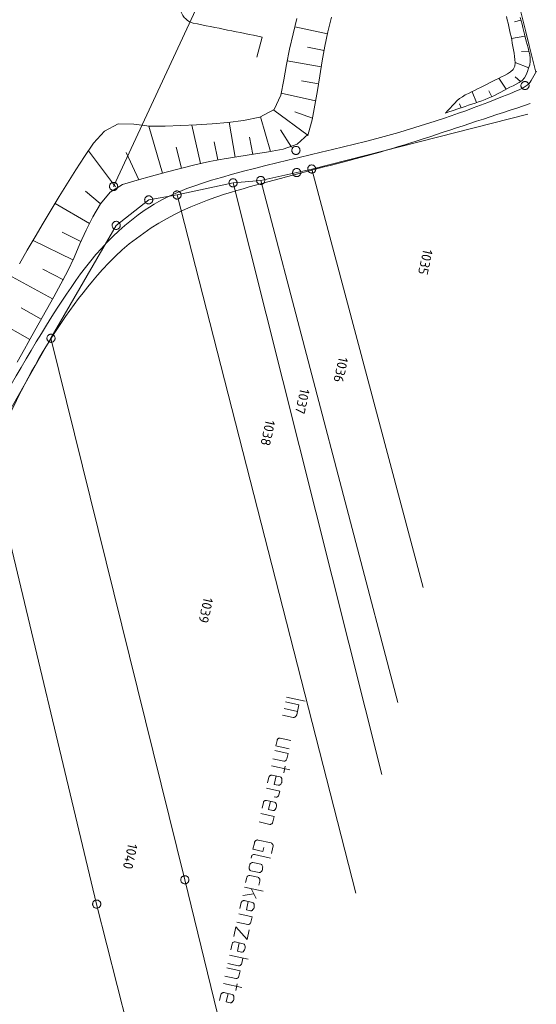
# Model space of a CAD drawing. Header units: metres. Extents: x 3425540 to 3446143, y 5432760 to 5444637.
# Tile 151 of 256: x 3435961 to 3436056, y 5439770 to 5439951. Entities that reach past the tile are written whole.
import ezdxf
from ezdxf.enums import TextEntityAlignment as Align

# ---------------------------------------------------------------- set-up
doc = ezdxf.new("R2010")
doc.units = ezdxf.units.M
for name, color, linetype, lineweight in [('B_Bestand', 9, 'Continuous', 18), ('B_Böschung', 9, 'Continuous', 18), ('B_Flurgrenzen', 9, 'Continuous', 18)]:
    doc.layers.add(name, color=color, linetype=linetype, lineweight=lineweight)
doc.styles.get("Standard").update_dxf_attribs({"font": 'isocpeur.ttf'})

msp = doc.modelspace()

# ---------------------------------------------------------------- linework, layer by layer
at = {"layer": 'B_Bestand'}
for p, q in [((3436004.23, 5439944.47), (3436005.17, 5439948.17)), ((3436009.68, 5439826.81), (3436013.1, 5439826.06)), ((3436009.22, 5439824.74), (3436011.67, 5439824.2)), ((3436009.49, 5439825.95), (3436011.94, 5439825.41)), ((3436011.54, 5439823.58), (3436011.94, 5439825.41)), ((3436008.95, 5439823.51), (3436010.91, 5439823.07)), ((3436007.93, 5439818.87), (3436007.71, 5439817.87)), ((3436010.49, 5439818.86), (3436008.53, 5439819.3)), ((3436007.52, 5439817.02), (3436009.97, 5439816.48)), ((3436010.15, 5439817.33), (3436007.71, 5439817.87)), ((3436007.18, 5439815.49), (3436009.17, 5439815.05)), ((3436009.75, 5439815.49), (3436009.97, 5439816.48)), ((3436006.9, 5439814.21), (3436010.31, 5439813.46)), ((3436009.45, 5439814.13), (3436009.18, 5439812.92)), ((3436006.44, 5439812.13), (3436006.2, 5439811.05)), ((3436006.99, 5439812.48), (3436008.5, 5439812.15)), ((3436005.98, 5439810.07), (3436008.43, 5439809.53)), ((3436007.7, 5439808.42), (3436007.41, 5439808.48)), ((3436008.28, 5439808.85), (3436008.43, 5439809.53)), ((3436005.41, 5439807.47), (3436005.17, 5439806.4)), ((3436005.97, 5439807.83), (3436007.47, 5439807.5)), ((3436004.95, 5439805.4), (3436007.4, 5439804.86)), ((3436007.18, 5439803.86), (3436007.4, 5439804.86)), ((3436004.61, 5439803.87), (3436006.6, 5439803.43)), ((3436003.5, 5439798.84), (3436003.75, 5439799.99)), ((3436004.44, 5439800.55), (3436006.86, 5439800.01)), ((3436005.33, 5439798.43), (3436005.49, 5439799.19)), ((3436006.91, 5439798.08), (3436007.17, 5439799.24)), ((3436003.14, 5439797.22), (3436003.21, 5439797.52)), ((3436003.5, 5439798.84), (3436005.33, 5439798.43)), ((3436006.72, 5439797.22), (3436003.79, 5439797.87)), ((3436003.47, 5439796.42), (3436004.95, 5439796.09)), ((3436002.36, 5439793.67), (3436002.15, 5439792.76)), ((3436002.94, 5439794.02), (3436004.42, 5439793.69)), ((3436004.61, 5439794.56), (3436003.13, 5439794.88)), ((3436001.96, 5439791.88), (3436005.38, 5439791.13)), ((3436001.62, 5439790.35), (3436003.66, 5439790.63)), ((3436003.17, 5439791.61), (3436004.07, 5439789.81)), ((3436001.33, 5439789.04), (3436001.1, 5439787.97)), ((3436001.89, 5439789.4), (3436003.4, 5439789.07)), ((3436000.88, 5439786.99), (3436003.33, 5439786.45)), ((3436003.11, 5439785.45), (3436003.33, 5439786.45)), ((3436000.54, 5439785.45), (3436002.53, 5439785.01)), ((3435999.66, 5439781.46), (3435999.42, 5439780.38)), ((3436000.21, 5439781.81), (3436001.72, 5439781.48)), ((3435999.2, 5439779.39), (3436002.61, 5439778.63)), ((3435998.86, 5439777.85), (3436000.82, 5439777.42)), ((3436001.44, 5439777.93), (3436001.65, 5439778.85)), ((3435998.34, 5439775.5), (3436000.33, 5439775.06)), ((3435998.68, 5439777.03), (3436001.13, 5439776.49)), ((3436000.91, 5439775.5), (3436001.13, 5439776.49)), ((3435998.05, 5439774.19), (3436001.47, 5439773.44)), ((3436000.6, 5439774.11), (3436000.33, 5439772.9)), ((3435997.6, 5439772.14), (3435997.36, 5439771.06)), ((3435998.15, 5439772.49), (3435999.66, 5439772.16))]:
    msp.add_line(p, q, dxfattribs=at)
for points in [[(3436011.54, 5439823.58), (3436011.46, 5439823.37), (3436011.38, 5439823.28), (3436011.35, 5439823.23), (3436011.21, 5439823.15), (3436011.09, 5439823.09), (3436011.03, 5439823.07), (3436010.91, 5439823.07)], [(3436008.53, 5439819.3), (3436008.39, 5439819.3), (3436008.33, 5439819.28), (3436008.24, 5439819.25), (3436008.2, 5439819.23), (3436008.1, 5439819.16), (3436008.03, 5439819.1), (3436007.99, 5439819.02), (3436007.94, 5439818.95), (3436007.93, 5439818.87)], [(3436009.75, 5439815.49), (3436009.68, 5439815.33), (3436009.61, 5439815.23), (3436009.53, 5439815.17), (3436009.47, 5439815.12), (3436009.34, 5439815.07), (3436009.28, 5439815.05), (3436009.17, 5439815.05)], [(3436006.44, 5439812.13), (3436006.49, 5439812.23), (3436006.53, 5439812.3), (3436006.6, 5439812.37), (3436006.67, 5439812.41), (3436006.7, 5439812.43), (3436006.79, 5439812.47), (3436006.85, 5439812.49), (3436006.99, 5439812.48), (3436007.02, 5439812.48)], [(3436007.75, 5439812.32), (3436007.41, 5439810.78), (3436008.16, 5439810.62)], [(3436008.16, 5439810.62), (3436008.3, 5439810.61), (3436008.39, 5439810.65), (3436008.46, 5439810.69), (3436008.6, 5439810.83), (3436008.73, 5439811.03), (3436008.79, 5439811.15), (3436008.84, 5439811.4), (3436008.84, 5439811.54), (3436008.84, 5439811.65), (3436008.8, 5439811.83), (3436008.7, 5439812.02), (3436008.63, 5439812.09), (3436008.5, 5439812.15)], [(3436008.28, 5439808.85), (3436008.22, 5439808.7), (3436008.18, 5439808.65), (3436008.14, 5439808.6), (3436008.07, 5439808.53), (3436008, 5439808.49), (3436007.88, 5439808.44), (3436007.82, 5439808.42), (3436007.7, 5439808.42)], [(3436005.41, 5439807.47), (3436005.46, 5439807.57), (3436005.5, 5439807.65), (3436005.57, 5439807.72), (3436005.64, 5439807.76), (3436005.67, 5439807.78), (3436005.76, 5439807.82), (3436005.82, 5439807.83), (3436005.97, 5439807.83), (3436005.99, 5439807.82)], [(3436006.72, 5439807.66), (3436006.38, 5439806.13), (3436007.13, 5439805.96)], [(3436007.13, 5439805.96), (3436007.27, 5439805.96), (3436007.37, 5439806), (3436007.43, 5439806.04), (3436007.57, 5439806.17), (3436007.7, 5439806.37), (3436007.76, 5439806.5), (3436007.81, 5439806.74), (3436007.82, 5439806.88), (3436007.81, 5439807), (3436007.77, 5439807.18), (3436007.67, 5439807.37), (3436007.6, 5439807.44), (3436007.47, 5439807.5)], [(3436007.18, 5439803.86), (3436007.11, 5439803.71), (3436007.08, 5439803.66), (3436007.04, 5439803.61), (3436006.97, 5439803.54), (3436006.9, 5439803.5), (3436006.77, 5439803.45), (3436006.71, 5439803.43), (3436006.6, 5439803.43)], [(3436004.44, 5439800.55), (3436004.36, 5439800.56), (3436004.27, 5439800.56), (3436004.21, 5439800.54), (3436004.12, 5439800.5), (3436004.05, 5439800.46), (3436003.98, 5439800.39), (3436003.91, 5439800.33), (3436003.87, 5439800.28), (3436003.83, 5439800.2), (3436003.78, 5439800.13), (3436003.75, 5439799.99)], [(3436007.17, 5439799.24), (3436007.21, 5439799.4), (3436007.2, 5439799.51), (3436007.19, 5439799.6), (3436007.14, 5439799.73), (3436007.12, 5439799.76), (3436007.05, 5439799.86), (3436006.98, 5439799.93), (3436006.94, 5439799.97), (3436006.86, 5439800.01)], [(3436003.79, 5439797.87), (3436003.68, 5439797.87), (3436003.59, 5439797.86), (3436003.5, 5439797.82), (3436003.47, 5439797.8), (3436003.37, 5439797.74), (3436003.3, 5439797.67), (3436003.25, 5439797.59), (3436003.21, 5439797.52), (3436003.2, 5439797.49)], [(3436003.13, 5439794.88), (3436003, 5439794.94), (3436002.93, 5439795.01), (3436002.89, 5439795.08), (3436002.82, 5439795.26), (3436002.79, 5439795.49), (3436002.79, 5439795.64), (3436002.83, 5439795.8), (3436002.89, 5439795.95), (3436002.95, 5439796.11), (3436003.07, 5439796.25), (3436003.24, 5439796.38), (3436003.33, 5439796.42), (3436003.47, 5439796.42)], [(3436004.61, 5439794.56), (3436004.75, 5439794.55), (3436004.84, 5439794.59), (3436004.91, 5439794.63), (3436005.05, 5439794.77), (3436005.18, 5439794.97), (3436005.24, 5439795.09), (3436005.27, 5439795.26), (3436005.28, 5439795.42), (3436005.29, 5439795.59), (3436005.25, 5439795.77), (3436005.15, 5439795.96), (3436005.08, 5439796.03), (3436004.95, 5439796.09)], [(3436002.36, 5439793.67), (3436002.41, 5439793.77), (3436002.45, 5439793.85), (3436002.52, 5439793.92), (3436002.59, 5439793.96), (3436002.62, 5439793.98), (3436002.71, 5439794.02), (3436002.77, 5439794.03), (3436002.91, 5439794.03), (3436002.94, 5439794.02)], [(3436004.6, 5439792.22), (3436004.77, 5439792.97), (3436004.79, 5439793.19), (3436004.76, 5439793.31), (3436004.74, 5439793.37), (3436004.7, 5439793.44), (3436004.66, 5439793.5), (3436004.57, 5439793.61), (3436004.52, 5439793.64), (3436004.42, 5439793.69)], [(3436001.33, 5439789.04), (3436001.38, 5439789.15), (3436001.43, 5439789.22), (3436001.5, 5439789.29), (3436001.57, 5439789.33), (3436001.6, 5439789.35), (3436001.69, 5439789.39), (3436001.75, 5439789.4), (3436001.89, 5439789.4), (3436001.92, 5439789.39)], [(3436002.64, 5439789.23), (3436002.31, 5439787.7), (3436003.06, 5439787.53)], [(3436003.06, 5439787.53), (3436003.2, 5439787.53), (3436003.29, 5439787.57), (3436003.36, 5439787.61), (3436003.5, 5439787.75), (3436003.63, 5439787.94), (3436003.69, 5439788.07), (3436003.74, 5439788.31), (3436003.74, 5439788.46), (3436003.74, 5439788.57), (3436003.69, 5439788.75), (3436003.6, 5439788.94), (3436003.53, 5439789.01), (3436003.4, 5439789.07)], [(3436002.8, 5439784.06), (3436002.4, 5439782.24), (3436000.35, 5439784.61), (3435999.95, 5439782.78)], [(3436003.11, 5439785.45), (3436003.04, 5439785.29), (3436003, 5439785.25), (3436002.97, 5439785.2), (3436002.89, 5439785.13), (3436002.83, 5439785.09), (3436002.7, 5439785.03), (3436002.64, 5439785.02), (3436002.53, 5439785.01)], [(3435999.66, 5439781.46), (3435999.71, 5439781.56), (3435999.75, 5439781.63), (3435999.82, 5439781.7), (3435999.89, 5439781.75), (3435999.92, 5439781.77), (3436000.01, 5439781.8), (3436000.07, 5439781.82), (3436000.21, 5439781.81), (3436000.24, 5439781.81)], [(3436000.97, 5439781.65), (3436000.63, 5439780.11), (3436001.38, 5439779.95)], [(3436001.38, 5439779.95), (3436001.52, 5439779.95), (3436001.62, 5439779.98), (3436001.68, 5439780.02), (3436001.82, 5439780.16), (3436001.95, 5439780.36), (3436002.01, 5439780.49), (3436002.06, 5439780.73), (3436002.07, 5439780.87), (3436002.06, 5439780.98), (3436002.02, 5439781.16), (3436001.92, 5439781.35), (3436001.85, 5439781.42), (3436001.72, 5439781.48)], [(3436001.44, 5439777.93), (3436001.37, 5439777.72), (3436001.29, 5439777.63), (3436001.25, 5439777.58), (3436001.19, 5439777.54), (3436001.12, 5439777.49), (3436001, 5439777.44), (3436000.94, 5439777.42), (3436000.82, 5439777.42)], [(3436000.91, 5439775.5), (3436000.84, 5439775.34), (3436000.8, 5439775.29), (3436000.77, 5439775.25), (3436000.69, 5439775.18), (3436000.63, 5439775.13), (3436000.5, 5439775.08), (3436000.44, 5439775.06), (3436000.33, 5439775.06)], [(3435997.6, 5439772.14), (3435997.65, 5439772.24), (3435997.69, 5439772.31), (3435997.76, 5439772.38), (3435997.83, 5439772.42), (3435997.86, 5439772.44), (3435997.95, 5439772.48), (3435998.01, 5439772.5), (3435998.15, 5439772.49), (3435998.18, 5439772.49)], [(3435998.91, 5439772.33), (3435998.57, 5439770.79), (3435999.32, 5439770.63)], [(3435999.32, 5439770.63), (3435999.46, 5439770.62), (3435999.55, 5439770.66), (3435999.62, 5439770.7), (3435999.76, 5439770.84), (3435999.89, 5439771.04), (3435999.95, 5439771.17), (3436000, 5439771.41), (3436000, 5439771.55), (3436000, 5439771.66), (3435999.96, 5439771.84), (3435999.86, 5439772.03), (3435999.79, 5439772.1), (3435999.66, 5439772.16)]]:
    msp.add_lwpolyline(points, dxfattribs=at)
for points, knots in [([(3436005.17, 5439948.17), (3436000.95, 5439949.02), (3435996.72, 5439949.88), (3435992.49, 5439950.73), (3435991.48, 5439950.94), (3435990.6, 5439951.83), (3435990.24, 5439952.85), (3435989.77, 5439954.14), (3435989.89, 5439955.47), (3435990.08, 5439956.76), (3435990.65, 5439960.73), (3435991.18, 5439964.72), (3435992.14, 5439968.66), (3435993.17, 5439972.86), (3435994.25, 5439976.97), (3435995.73, 5439981.02), (3435996.64, 5439983.54), (3435997.72, 5439985.97), (3435998.94, 5439988.35), (3436001.02, 5439992.41), (3436003.62, 5439996.15), (3436005.74, 5440000.19), (3436007.35, 5440003.27), (3436008.77, 5440006.42), (3436009.94, 5440009.69), (3436011.43, 5440013.84), (3436011.65, 5440018.33), (3436012.92, 5440022.57), (3436014.23, 5440026.94), (3436015.68, 5440031.2), (3436018.17, 5440035.15), (3436020.19, 5440038.36), (3436022.78, 5440040.87), (3436025.52, 5440043.41), (3436027.2, 5440044.97), (3436028.81, 5440046.3), (3436030.81, 5440047.67), (3436031.33, 5440048.02), (3436031.87, 5440048.31), (3436032.4, 5440048.43), (3436032.77, 5440048.51), (3436033.17, 5440048.3), (3436033.54, 5440047.94), (3436033.96, 5440047.54), (3436034.08, 5440047.12), (3436034.11, 5440046.65), (3436034.42, 5440042.68), (3436033.77, 5440038.68), (3436034.13, 5440034.72), (3436034.55, 5440029.99), (3436034.64, 5440025.17), (3436035.79, 5440020.55), (3436042.38, 5439994.27), (3436048.96, 5439967.99), (3436055.55, 5439941.7)], [0, 0, 0, 0, 0.055397, 0.055397, 0.055397, 0.068647, 0.068647, 0.068647, 0.085409, 0.085409, 0.085409, 0.137115, 0.137115, 0.137115, 0.19224, 0.19224, 0.19224, 0.226503, 0.226503, 0.226503, 0.284974, 0.284974, 0.284974, 0.329433, 0.329433, 0.329433, 0.386033, 0.386033, 0.386033, 0.444439, 0.444439, 0.444439, 0.491763, 0.491763, 0.491763, 0.520853, 0.520853, 0.520853, 0.528405, 0.528405, 0.528405, 0.53369, 0.53369, 0.53369, 0.539749, 0.539749, 0.539749, 0.590843, 0.590843, 0.590843, 0.651922, 0.651922, 0.651922, 1, 1, 1, 1]), ([(3436055.65, 5439941.9), (3436055.34, 5439941.33), (3436055.03, 5439940.76), (3436054.72, 5439940.19), (3436054.21, 5439939.25), (3436053.12, 5439938.72), (3436052.13, 5439938.31), (3436044.94, 5439935.3), (3436037.74, 5439932.77), (3436030.33, 5439930.64), (3436019.53, 5439927.53), (3436008.52, 5439925.45), (3435997.69, 5439922.37), (3435992.78, 5439920.97), (3435988.03, 5439919.34), (3435983.64, 5439916.37), (3435976.67, 5439911.66), (3435971.89, 5439905.21), (3435967.49, 5439898.33), (3435962.18, 5439890.04), (3435957.39, 5439881.79), (3435953.04, 5439873.02), (3435950.07, 5439867.05), (3435947.3, 5439861.16), (3435945.28, 5439854.76), (3435942.79, 5439846.86), (3435941.63, 5439838.81), (3435940.77, 5439830.69), (3435939.98, 5439823.28), (3435941.56, 5439815.62), (3435939.95, 5439808.34), (3435938.7, 5439802.63), (3435937.39, 5439796.93), (3435936.12, 5439791.23), (3435934.84, 5439785.48), (3435933.55, 5439779.75), (3435932.31, 5439774), (3435930.85, 5439767.24), (3435930.31, 5439760.31), (3435929.06, 5439753.51), (3435927.88, 5439747.06), (3435926.67, 5439740.61), (3435925.4, 5439734.18), (3435924.07, 5439727.46), (3435922.62, 5439720.78), (3435921.3, 5439714.06), (3435920.58, 5439710.46), (3435919.93, 5439706.85), (3435919.35, 5439703.22), (3435918.54, 5439698.15), (3435917.89, 5439693.07), (3435917.29, 5439687.97), (3435916.47, 5439681.04), (3435915.79, 5439674.1), (3435915.1, 5439667.15), (3435914.66, 5439662.6), (3435914.3, 5439658.04), (3435914.12, 5439653.48), (3435913.97, 5439649.4), (3435914.21, 5439645.29), (3435914.71, 5439641.22), (3435915.37, 5439635.94), (3435916.09, 5439630.72), (3435916.85, 5439625.47), (3435917.29, 5439622.38), (3435917.53, 5439619.24), (3435918.27, 5439616.21), (3435918.54, 5439615.1), (3435918.82, 5439613.99), (3435919.09, 5439612.88)], [0, 0, 0, 0, 0.004921, 0.004921, 0.004921, 0.013014, 0.013014, 0.013014, 0.071463, 0.071463, 0.071463, 0.156614, 0.156614, 0.156614, 0.195253, 0.195253, 0.195253, 0.256499, 0.256499, 0.256499, 0.330209, 0.330209, 0.330209, 0.380372, 0.380372, 0.380372, 0.442307, 0.442307, 0.442307, 0.498875, 0.498875, 0.498875, 0.543237, 0.543237, 0.543237, 0.587862, 0.587862, 0.587862, 0.640331, 0.640331, 0.640331, 0.690084, 0.690084, 0.690084, 0.742007, 0.742007, 0.742007, 0.76986, 0.76986, 0.76986, 0.808791, 0.808791, 0.808791, 0.861728, 0.861728, 0.861728, 0.8964, 0.8964, 0.8964, 0.927437, 0.927437, 0.927437, 0.967632, 0.967632, 0.967632, 0.991335, 0.991335, 0.991335, 1, 1, 1, 1]), ([(3435990.09, 5439644.53), (3435968.14, 5439636.32), (3435946.2, 5439628.11), (3435924.25, 5439619.9), (3435923.16, 5439619.49), (3435922.07, 5439619.11), (3435920.97, 5439618.72), (3435920.85, 5439618.68), (3435920.72, 5439618.65), (3435920.59, 5439618.65), (3435920.26, 5439618.66), (3435919.79, 5439618.88), (3435919.73, 5439619.22), (3435919.66, 5439619.69), (3435919.6, 5439620.16), (3435919.54, 5439620.63), (3435918.83, 5439625.99), (3435918.12, 5439631.35), (3435917.43, 5439636.73), (3435916.94, 5439640.57), (3435916.77, 5439644.46), (3435916.79, 5439648.32), (3435916.87, 5439661.91), (3435917.87, 5439675.54), (3435920.18, 5439689.05), (3435922.25, 5439701.13), (3435924.43, 5439713.03), (3435926.74, 5439724.99), (3435928.86, 5439736.01), (3435931.21, 5439746.99), (3435933.31, 5439758.02), (3435934.27, 5439763.07), (3435934.51, 5439768.24), (3435935.42, 5439773.29), (3435936.89, 5439781.38), (3435939.41, 5439789.23), (3435941.01, 5439797.31), (3435941.96, 5439802.06), (3435942.7, 5439806.85), (3435943.3, 5439811.66), (3435944.38, 5439820.25), (3435943.69, 5439828.98), (3435944.66, 5439837.59), (3435945.23, 5439842.67), (3435946.32, 5439847.64), (3435947.78, 5439852.58), (3435949.43, 5439858.2), (3435951.73, 5439863.43), (3435954.11, 5439868.78), (3435959.93, 5439881.87), (3435965.83, 5439894.23), (3435975.8, 5439905.41), (3435981.98, 5439912.33), (3435989.82, 5439916.62), (3435998.25, 5439919.25), (3436010.39, 5439923.03), (3436022.81, 5439925.47), (3436034.83, 5439929.44), (3436041.39, 5439931.6), (3436047.94, 5439933.76), (3436054.5, 5439935.92)], [0, 0, 0, 0, 0.153998, 0.153998, 0.153998, 0.161635, 0.161635, 0.161635, 0.162479, 0.162479, 0.162479, 0.164729, 0.164729, 0.164729, 0.167854, 0.167854, 0.167854, 0.203426, 0.203426, 0.203426, 0.228856, 0.228856, 0.228856, 0.31841, 0.31841, 0.31841, 0.398436, 0.398436, 0.398436, 0.472217, 0.472217, 0.472217, 0.505999, 0.505999, 0.505999, 0.560017, 0.560017, 0.560017, 0.591862, 0.591862, 0.591862, 0.648759, 0.648759, 0.648759, 0.682303, 0.682303, 0.682303, 0.720397, 0.720397, 0.720397, 0.813661, 0.813661, 0.813661, 0.871436, 0.871436, 0.871436, 0.95464, 0.95464, 0.95464, 1, 1, 1, 1])]:
    msp.add_open_spline(points, degree=3, knots=knots, dxfattribs=at)
at = {"layer": 'B_Böschung'}
for p, q in [((3436052.8, 5439951.25), (3436051.61, 5439950.96)), ((3436017.21, 5439948.73), (3436011.22, 5439950.02)), ((3436053.56, 5439948.34), (3436051.06, 5439947.9)), ((3436016.61, 5439945.72), (3436013.53, 5439946.32)), ((3436054.31, 5439945.44), (3436052.9, 5439945.49)), ((3436016.07, 5439942.7), (3436009.81, 5439943.81)), ((3436054.26, 5439942.49), (3436051.76, 5439943.46)), ((3436015.54, 5439939.57), (3436012.4, 5439940.14)), ((3436050.1, 5439938.56), (3436048.75, 5439940.59)), ((3436052.72, 5439940.01), (3436051.77, 5439940.87)), ((3436047.43, 5439937.19), (3436046.89, 5439938.29)), ((3436015.01, 5439936.43), (3436008.68, 5439937.84)), ((3436044.63, 5439936.11), (3436043.81, 5439938.12)), ((3436013.63, 5439930.09), (3436007.31, 5439934.75)), ((3436041.79, 5439935.15), (3436041.52, 5439935.88)), ((3436006.74, 5439927.14), (3436004.87, 5439933.49)), ((3436014.47, 5439933.22), (3436011.22, 5439934.43)), ((3435986.82, 5439923.12), (3435984.33, 5439931.78)), ((3435993.86, 5439924.9), (3435992.26, 5439931.99)), ((3436000.24, 5439926.11), (3435999.12, 5439932.52)), ((3436010.56, 5439927.9), (3436008.58, 5439931.08)), ((3436003.5, 5439926.6), (3436002.87, 5439929.76)), ((3435990.34, 5439924.03), (3435989.35, 5439927.94)), ((3435997.04, 5439925.57), (3435996.38, 5439928.88)), ((3435978.18, 5439920.6), (3435973.2, 5439927.27)), ((3435982.48, 5439921.91), (3435980.19, 5439926.92)), ((3435975.39, 5439917.54), (3435972.65, 5439919.86)), ((3435973.39, 5439913.87), (3435967.09, 5439917.57)), ((3435971.82, 5439910.56), (3435968.37, 5439912.28)), ((3435970.33, 5439907.21), (3435963.02, 5439910.77)), ((3435966.62, 5439900.02), (3435959.16, 5439904.07)), ((3435968.6, 5439903.55), (3435964.83, 5439905.48)), ((3435962.41, 5439892.56), (3435955.01, 5439896.72)), ((3435964.51, 5439896.29), (3435960.81, 5439898.36))]:
    msp.add_line(p, q, dxfattribs=at)
for points in [[(3435960.08, 5439888.42), (3435961.43, 5439890.81), (3435962.77, 5439893.21), (3435964.12, 5439895.6), (3435965.47, 5439897.99), (3435966.82, 5439900.38), (3435968.16, 5439902.77), (3435969.43, 5439905.19), (3435970.57, 5439907.66), (3435971.66, 5439910.16), (3435972.78, 5439912.65), (3435974, 5439915.11), (3435975.42, 5439917.5), (3435977.19, 5439919.63), (3435979.51, 5439921.06), (3435982.2, 5439921.84), (3435984.85, 5439922.58), (3435987.5, 5439923.31), (3435990.16, 5439924.01), (3435992.82, 5439924.67), (3435995.5, 5439925.27), (3435998.19, 5439925.79), (3436000.9, 5439926.22), (3436003.62, 5439926.62), (3436006.33, 5439927.05), (3436009.04, 5439927.58), (3436011.66, 5439928.44), (3436013.64, 5439930.28), (3436014.42, 5439932.92), (3436014.91, 5439935.62), (3436015.37, 5439938.33), (3436015.81, 5439941.05), (3436016.25, 5439943.76), (3436016.73, 5439946.46), (3436017.27, 5439949.15), (3436017.92, 5439951.82)], [(3436011.59, 5439951.57), (3436010.91, 5439948.77), (3436010.22, 5439945.96), (3436009.64, 5439943.14), (3436009.2, 5439940.3), (3436008.61, 5439937.47), (3436007.41, 5439934.85), (3436004.76, 5439933.43), (3436001.76, 5439932.84), (3435998.88, 5439932.47), (3435996, 5439932.19), (3435993.11, 5439932.01), (3435990.23, 5439931.89), (3435987.34, 5439931.81), (3435984.46, 5439931.78), (3435981.58, 5439932.12), (3435978.71, 5439932.21), (3435976.16, 5439930.84), (3435974.14, 5439928.64), (3435972.5, 5439926.19), (3435970.92, 5439923.75), (3435969.37, 5439921.3), (3435967.84, 5439918.85), (3435966.34, 5439916.4), (3435964.86, 5439913.93), (3435963.4, 5439911.46), (3435961.95, 5439908.96), (3435960.51, 5439906.46)], [(3436050.15, 5439951.92), (3436050.29, 5439951.31), (3436050.44, 5439950.7), (3436050.58, 5439950.1), (3436050.72, 5439949.49), (3436050.86, 5439948.88), (3436050.99, 5439948.27), (3436051.11, 5439947.66), (3436051.23, 5439947.05), (3436051.34, 5439946.44), (3436051.45, 5439945.83), (3436051.54, 5439945.22), (3436051.63, 5439944.61), (3436051.71, 5439944.01), (3436051.77, 5439943.4), (3436051.7, 5439942.8), (3436051.38, 5439942.22), (3436050.9, 5439941.74), (3436050.35, 5439941.4), (3436049.8, 5439941.12), (3436049.25, 5439940.84), (3436048.69, 5439940.56), (3436048.14, 5439940.29), (3436047.03, 5439939.73), (3436046.48, 5439939.45), (3436045.37, 5439938.9), (3436044.82, 5439938.62), (3436044.27, 5439938.34), (3436043.7, 5439938.07), (3436043.14, 5439937.79), (3436042.58, 5439937.51), (3436042.03, 5439937.2), (3436041.52, 5439936.86), (3436041.04, 5439936.46), (3436040.62, 5439936.02), (3436040.2, 5439935.56), (3436039.78, 5439935.1), (3436039.36, 5439934.65), (3436038.95, 5439934.19)], [(3436038.95, 5439934.19), (3436039.55, 5439934.39), (3436040.16, 5439934.6), (3436041.37, 5439935.01), (3436041.98, 5439935.21), (3436042.58, 5439935.42), (3436043.19, 5439935.62), (3436044.4, 5439936.03), (3436045.01, 5439936.23), (3436045.61, 5439936.44), (3436046.21, 5439936.66), (3436046.8, 5439936.9), (3436047.38, 5439937.16), (3436047.96, 5439937.44), (3436048.53, 5439937.73), (3436049.1, 5439938.03), (3436050.23, 5439938.63), (3436050.8, 5439938.93), (3436051.37, 5439939.21), (3436051.94, 5439939.5), (3436052.49, 5439939.82), (3436053.01, 5439940.19), (3436053.47, 5439940.66), (3436053.78, 5439941.22), (3436054, 5439941.82), (3436054.23, 5439942.43), (3436054.43, 5439943.04), (3436054.53, 5439943.67), (3436054.52, 5439944.3), (3436054.43, 5439944.94), (3436054.28, 5439945.57), (3436054.12, 5439946.19), (3436053.96, 5439946.81), (3436053.8, 5439947.43), (3436053.49, 5439948.67), (3436053.17, 5439949.9), (3436053.01, 5439950.52), (3436052.69, 5439951.76)]]:
    msp.add_lwpolyline(points, dxfattribs=at)
at = {"layer": 'B_Flurgrenzen'}
for p, q in [((3435993.79, 5439955.03), (3435977.85, 5439920.71)), ((3436014.32, 5439923.9), (3436054.07, 5439933.98)), ((3436011.54, 5439923.25), (3436014.32, 5439923.9)), ((3436014.32, 5439923.9), (3436034.83, 5439846.95)), ((3436004.92, 5439921.8), (3436011.54, 5439923.25)), ((3435989.53, 5439919.13), (3435999.83, 5439921.36)), ((3435999.83, 5439921.36), (3436004.92, 5439921.8)), ((3435999.83, 5439921.36), (3436027.24, 5439812.59)), ((3436030.16, 5439825.83), (3436004.92, 5439921.8)), ((3435984.31, 5439918.23), (3435989.53, 5439919.13)), ((3435989.53, 5439919.13), (3436022.41, 5439790.75)), ((3435978.33, 5439913.54), (3435984.31, 5439918.23)), ((3435966.32, 5439892.79), (3435978.33, 5439913.54)), ((3435954.67, 5439872.4), (3435966.32, 5439892.79)), ((3435966.32, 5439892.79), (3435990.96, 5439793.24)), ((3435974.73, 5439788.77), (3435954.67, 5439872.4)), ((3435990.96, 5439793.24), (3436007.78, 5439724.58)), ((3435999.89, 5439689.15), (3435974.73, 5439788.77))]:
    msp.add_line(p, q, dxfattribs=at)
for points in [[(3436054.31, 5439939.25), (3436054.3, 5439939.34), (3436054.28, 5439939.43), (3436054.25, 5439939.53), (3436054.21, 5439939.61), (3436054.16, 5439939.69), (3436054.1, 5439939.76), (3436054.03, 5439939.83), (3436053.96, 5439939.88), (3436053.88, 5439939.93), (3436053.79, 5439939.96), (3436053.7, 5439939.98), (3436053.6, 5439939.99), (3436053.51, 5439939.99), (3436053.41, 5439939.98), (3436053.33, 5439939.96), (3436053.24, 5439939.93), (3436053.15, 5439939.88), (3436053.08, 5439939.83), (3436053.01, 5439939.76), (3436052.95, 5439939.69), (3436052.9, 5439939.61), (3436052.86, 5439939.53), (3436052.83, 5439939.43), (3436052.81, 5439939.34), (3436052.81, 5439939.25), (3436052.81, 5439939.15), (3436052.83, 5439939.07), (3436052.86, 5439938.97), (3436052.9, 5439938.89), (3436052.95, 5439938.81), (3436053.01, 5439938.73), (3436053.08, 5439938.67), (3436053.15, 5439938.62), (3436053.24, 5439938.57), (3436053.33, 5439938.54), (3436053.41, 5439938.52), (3436053.51, 5439938.5), (3436053.6, 5439938.5), (3436053.7, 5439938.52), (3436053.79, 5439938.54), (3436053.88, 5439938.57), (3436053.96, 5439938.62), (3436054.03, 5439938.67), (3436054.1, 5439938.73), (3436054.16, 5439938.81), (3436054.21, 5439938.89), (3436054.25, 5439938.97), (3436054.28, 5439939.07), (3436054.3, 5439939.15), (3436054.31, 5439939.25)], [(3436012.16, 5439927.33), (3436012.15, 5439927.42), (3436012.13, 5439927.51), (3436012.1, 5439927.61), (3436012.06, 5439927.69), (3436012.01, 5439927.77), (3436011.95, 5439927.84), (3436011.88, 5439927.91), (3436011.81, 5439927.96), (3436011.73, 5439928.01), (3436011.64, 5439928.04), (3436011.55, 5439928.06), (3436011.45, 5439928.07), (3436011.36, 5439928.07), (3436011.26, 5439928.06), (3436011.18, 5439928.04), (3436011.09, 5439928.01), (3436011, 5439927.96), (3436010.93, 5439927.91), (3436010.86, 5439927.84), (3436010.8, 5439927.77), (3436010.75, 5439927.69), (3436010.71, 5439927.61), (3436010.68, 5439927.51), (3436010.66, 5439927.42), (3436010.66, 5439927.33), (3436010.66, 5439927.23), (3436010.68, 5439927.15), (3436010.71, 5439927.05), (3436010.75, 5439926.97), (3436010.8, 5439926.89), (3436010.86, 5439926.81), (3436010.93, 5439926.75), (3436011, 5439926.7), (3436011.09, 5439926.65), (3436011.18, 5439926.62), (3436011.26, 5439926.6), (3436011.36, 5439926.58), (3436011.45, 5439926.58), (3436011.55, 5439926.6), (3436011.64, 5439926.62), (3436011.73, 5439926.65), (3436011.81, 5439926.7), (3436011.88, 5439926.75), (3436011.95, 5439926.81), (3436012.01, 5439926.89), (3436012.06, 5439926.97), (3436012.1, 5439927.05), (3436012.13, 5439927.15), (3436012.15, 5439927.23), (3436012.16, 5439927.33)], [(3436012.29, 5439923.19), (3436012.29, 5439923.28), (3436012.28, 5439923.37), (3436012.26, 5439923.47), (3436012.23, 5439923.55), (3436012.18, 5439923.63), (3436012.13, 5439923.72), (3436012.07, 5439923.79), (3436012, 5439923.85), (3436011.92, 5439923.9), (3436011.83, 5439923.94), (3436011.75, 5439923.97), (3436011.65, 5439923.99), (3436011.56, 5439924), (3436011.47, 5439923.99), (3436011.37, 5439923.98), (3436011.28, 5439923.95), (3436011.2, 5439923.91), (3436011.12, 5439923.87), (3436011.05, 5439923.81), (3436010.98, 5439923.74), (3436010.92, 5439923.67), (3436010.87, 5439923.59), (3436010.84, 5439923.5), (3436010.81, 5439923.41), (3436010.8, 5439923.31), (3436010.79, 5439923.22), (3436010.8, 5439923.13), (3436010.83, 5439923.03), (3436010.86, 5439922.95), (3436010.91, 5439922.87), (3436010.96, 5439922.79), (3436011.02, 5439922.71), (3436011.09, 5439922.66), (3436011.17, 5439922.6), (3436011.25, 5439922.56), (3436011.34, 5439922.53), (3436011.43, 5439922.51), (3436011.53, 5439922.5), (3436011.62, 5439922.51), (3436011.71, 5439922.52), (3436011.8, 5439922.55), (3436011.89, 5439922.59), (3436011.97, 5439922.63), (3436012.04, 5439922.69), (3436012.11, 5439922.76), (3436012.17, 5439922.83), (3436012.21, 5439922.91), (3436012.25, 5439923.01), (3436012.28, 5439923.09), (3436012.29, 5439923.19)], [(3436013.98, 5439924.58), (3436013.9, 5439924.53), (3436013.83, 5439924.47), (3436013.76, 5439924.4), (3436013.7, 5439924.33), (3436013.66, 5439924.25), (3436013.61, 5439924.16), (3436013.59, 5439924.08), (3436013.57, 5439923.98), (3436013.57, 5439923.89), (3436013.58, 5439923.8), (3436013.6, 5439923.71), (3436013.63, 5439923.62), (3436013.67, 5439923.53), (3436013.72, 5439923.45), (3436013.78, 5439923.38), (3436013.85, 5439923.32), (3436013.93, 5439923.26), (3436014.01, 5439923.22), (3436014.1, 5439923.19), (3436014.19, 5439923.17), (3436014.28, 5439923.16), (3436014.38, 5439923.15), (3436014.47, 5439923.17), (3436014.56, 5439923.19), (3436014.65, 5439923.23), (3436014.73, 5439923.28), (3436014.8, 5439923.33), (3436014.87, 5439923.4), (3436014.93, 5439923.47), (3436014.97, 5439923.56), (3436015.02, 5439923.64), (3436015.05, 5439923.73), (3436015.06, 5439923.82), (3436015.07, 5439923.92), (3436015.05, 5439924.01), (3436015.04, 5439924.1), (3436015, 5439924.19), (3436014.96, 5439924.27), (3436014.91, 5439924.35), (3436014.85, 5439924.42), (3436014.78, 5439924.49), (3436014.71, 5439924.54), (3436014.62, 5439924.59), (3436014.54, 5439924.62), (3436014.44, 5439924.64), (3436014.35, 5439924.65), (3436014.26, 5439924.65), (3436014.16, 5439924.63), (3436014.07, 5439924.61), (3436013.98, 5439924.58)], [(3436000.08, 5439920.66), (3436000.17, 5439920.69), (3436000.25, 5439920.74), (3436000.33, 5439920.8), (3436000.39, 5439920.87), (3436000.44, 5439920.94), (3436000.5, 5439921.02), (3436000.54, 5439921.11), (3436000.56, 5439921.2), (3436000.58, 5439921.29), (3436000.58, 5439921.38), (3436000.57, 5439921.48), (3436000.55, 5439921.57), (3436000.52, 5439921.66), (3436000.47, 5439921.74), (3436000.42, 5439921.82), (3436000.36, 5439921.89), (3436000.29, 5439921.95), (3436000.22, 5439922.01), (3436000.13, 5439922.05), (3436000.04, 5439922.08), (3435999.95, 5439922.1), (3435999.86, 5439922.11), (3435999.76, 5439922.11), (3435999.67, 5439922.1), (3435999.58, 5439922.07), (3435999.49, 5439922.03), (3435999.41, 5439921.99), (3435999.34, 5439921.93), (3435999.27, 5439921.86), (3435999.22, 5439921.78), (3435999.16, 5439921.7), (3435999.12, 5439921.62), (3435999.1, 5439921.53), (3435999.08, 5439921.44), (3435999.09, 5439921.34), (3435999.09, 5439921.25), (3435999.11, 5439921.16), (3435999.15, 5439921.07), (3435999.19, 5439920.98), (3435999.24, 5439920.91), (3435999.3, 5439920.84), (3435999.37, 5439920.77), (3435999.45, 5439920.72), (3435999.53, 5439920.68), (3435999.62, 5439920.65), (3435999.71, 5439920.63), (3435999.8, 5439920.61), (3435999.9, 5439920.62), (3435999.99, 5439920.63), (3436000.08, 5439920.66)], [(3436004.89, 5439921.05), (3436004.99, 5439921.06), (3436005.07, 5439921.07), (3436005.17, 5439921.1), (3436005.25, 5439921.14), (3436005.33, 5439921.19), (3436005.41, 5439921.24), (3436005.48, 5439921.3), (3436005.54, 5439921.38), (3436005.59, 5439921.46), (3436005.62, 5439921.55), (3436005.65, 5439921.63), (3436005.66, 5439921.73), (3436005.66, 5439921.82), (3436005.66, 5439921.92), (3436005.64, 5439922.01), (3436005.61, 5439922.1), (3436005.57, 5439922.18), (3436005.52, 5439922.26), (3436005.45, 5439922.33), (3436005.38, 5439922.39), (3436005.3, 5439922.45), (3436005.22, 5439922.49), (3436005.13, 5439922.52), (3436005.04, 5439922.54), (3436004.95, 5439922.55), (3436004.85, 5439922.55), (3436004.76, 5439922.54), (3436004.67, 5439922.51), (3436004.58, 5439922.47), (3436004.51, 5439922.42), (3436004.43, 5439922.37), (3436004.36, 5439922.3), (3436004.3, 5439922.23), (3436004.25, 5439922.15), (3436004.22, 5439922.06), (3436004.19, 5439921.97), (3436004.18, 5439921.88), (3436004.17, 5439921.79), (3436004.18, 5439921.69), (3436004.2, 5439921.6), (3436004.23, 5439921.51), (3436004.27, 5439921.43), (3436004.32, 5439921.35), (3436004.39, 5439921.28), (3436004.46, 5439921.22), (3436004.53, 5439921.16), (3436004.62, 5439921.12), (3436004.71, 5439921.09), (3436004.8, 5439921.06), (3436004.89, 5439921.05)], [(3435978.6, 5439920.71), (3435978.59, 5439920.8), (3435978.57, 5439920.89), (3435978.54, 5439920.99), (3435978.5, 5439921.07), (3435978.45, 5439921.15), (3435978.39, 5439921.22), (3435978.32, 5439921.29), (3435978.25, 5439921.34), (3435978.17, 5439921.39), (3435978.08, 5439921.42), (3435977.99, 5439921.44), (3435977.89, 5439921.45), (3435977.8, 5439921.45), (3435977.7, 5439921.44), (3435977.62, 5439921.42), (3435977.53, 5439921.39), (3435977.44, 5439921.34), (3435977.37, 5439921.29), (3435977.3, 5439921.22), (3435977.24, 5439921.15), (3435977.19, 5439921.07), (3435977.15, 5439920.99), (3435977.12, 5439920.89), (3435977.1, 5439920.8), (3435977.1, 5439920.71), (3435977.1, 5439920.61), (3435977.12, 5439920.53), (3435977.15, 5439920.43), (3435977.19, 5439920.35), (3435977.24, 5439920.27), (3435977.3, 5439920.19), (3435977.37, 5439920.13), (3435977.44, 5439920.08), (3435977.53, 5439920.03), (3435977.62, 5439920), (3435977.7, 5439919.98), (3435977.8, 5439919.96), (3435977.89, 5439919.96), (3435977.99, 5439919.98), (3435978.08, 5439920), (3435978.17, 5439920.03), (3435978.25, 5439920.08), (3435978.32, 5439920.13), (3435978.39, 5439920.19), (3435978.45, 5439920.27), (3435978.5, 5439920.35), (3435978.54, 5439920.43), (3435978.57, 5439920.53), (3435978.59, 5439920.61), (3435978.6, 5439920.71)], [(3435983.61, 5439917.95), (3435983.65, 5439917.87), (3435983.7, 5439917.79), (3435983.77, 5439917.71), (3435983.83, 5439917.65), (3435983.91, 5439917.6), (3435984, 5439917.55), (3435984.08, 5439917.52), (3435984.17, 5439917.49), (3435984.27, 5439917.48), (3435984.36, 5439917.49), (3435984.45, 5439917.5), (3435984.54, 5439917.52), (3435984.63, 5439917.56), (3435984.71, 5439917.6), (3435984.79, 5439917.66), (3435984.86, 5439917.72), (3435984.92, 5439917.79), (3435984.97, 5439917.87), (3435985, 5439917.96), (3435985.03, 5439918.05), (3435985.05, 5439918.14), (3435985.06, 5439918.23), (3435985.05, 5439918.33), (3435985.04, 5439918.42), (3435985.01, 5439918.51), (3435984.97, 5439918.59), (3435984.92, 5439918.67), (3435984.85, 5439918.75), (3435984.78, 5439918.81), (3435984.71, 5439918.86), (3435984.62, 5439918.91), (3435984.54, 5439918.95), (3435984.45, 5439918.97), (3435984.35, 5439918.98), (3435984.26, 5439918.97), (3435984.17, 5439918.96), (3435984.08, 5439918.94), (3435983.99, 5439918.9), (3435983.91, 5439918.86), (3435983.83, 5439918.8), (3435983.76, 5439918.74), (3435983.7, 5439918.67), (3435983.65, 5439918.59), (3435983.61, 5439918.51), (3435983.59, 5439918.41), (3435983.57, 5439918.32), (3435983.56, 5439918.23), (3435983.57, 5439918.13), (3435983.58, 5439918.04), (3435983.61, 5439917.95)], [(3435989.09, 5439919.74), (3435989.02, 5439919.68), (3435988.96, 5439919.61), (3435988.9, 5439919.53), (3435988.85, 5439919.45), (3435988.82, 5439919.37), (3435988.8, 5439919.27), (3435988.78, 5439919.18), (3435988.78, 5439919.09), (3435988.79, 5439918.99), (3435988.82, 5439918.9), (3435988.85, 5439918.82), (3435988.9, 5439918.74), (3435988.95, 5439918.66), (3435989.02, 5439918.59), (3435989.09, 5439918.53), (3435989.16, 5439918.48), (3435989.25, 5439918.44), (3435989.34, 5439918.41), (3435989.43, 5439918.39), (3435989.53, 5439918.39), (3435989.62, 5439918.39), (3435989.71, 5439918.4), (3435989.81, 5439918.44), (3435989.89, 5439918.47), (3435989.97, 5439918.52), (3435990.04, 5439918.58), (3435990.1, 5439918.65), (3435990.16, 5439918.73), (3435990.21, 5439918.81), (3435990.24, 5439918.9), (3435990.26, 5439918.99), (3435990.28, 5439919.08), (3435990.28, 5439919.18), (3435990.27, 5439919.27), (3435990.24, 5439919.36), (3435990.21, 5439919.44), (3435990.16, 5439919.53), (3435990.11, 5439919.6), (3435990.04, 5439919.67), (3435989.97, 5439919.73), (3435989.89, 5439919.79), (3435989.81, 5439919.83), (3435989.72, 5439919.86), (3435989.63, 5439919.87), (3435989.53, 5439919.88), (3435989.44, 5439919.87), (3435989.35, 5439919.86), (3435989.25, 5439919.83), (3435989.17, 5439919.79), (3435989.09, 5439919.74)], [(3435977.91, 5439912.92), (3435977.99, 5439912.87), (3435978.07, 5439912.84), (3435978.17, 5439912.81), (3435978.26, 5439912.8), (3435978.35, 5439912.8), (3435978.45, 5439912.8), (3435978.54, 5439912.82), (3435978.62, 5439912.85), (3435978.71, 5439912.9), (3435978.78, 5439912.95), (3435978.85, 5439913.01), (3435978.92, 5439913.08), (3435978.97, 5439913.16), (3435979.01, 5439913.25), (3435979.04, 5439913.33), (3435979.07, 5439913.42), (3435979.08, 5439913.52), (3435979.08, 5439913.61), (3435979.06, 5439913.7), (3435979.03, 5439913.79), (3435978.99, 5439913.88), (3435978.95, 5439913.96), (3435978.89, 5439914.04), (3435978.83, 5439914.1), (3435978.75, 5439914.16), (3435978.67, 5439914.21), (3435978.59, 5439914.24), (3435978.49, 5439914.27), (3435978.4, 5439914.29), (3435978.31, 5439914.29), (3435978.21, 5439914.28), (3435978.12, 5439914.26), (3435978.03, 5439914.23), (3435977.95, 5439914.19), (3435977.87, 5439914.13), (3435977.8, 5439914.07), (3435977.74, 5439914), (3435977.69, 5439913.92), (3435977.64, 5439913.84), (3435977.61, 5439913.75), (3435977.59, 5439913.66), (3435977.58, 5439913.57), (3435977.58, 5439913.47), (3435977.6, 5439913.38), (3435977.63, 5439913.29), (3435977.66, 5439913.2), (3435977.71, 5439913.12), (3435977.77, 5439913.04), (3435977.83, 5439912.98), (3435977.91, 5439912.92)], [(3435966.73, 5439892.16), (3435966.8, 5439892.21), (3435966.87, 5439892.28), (3435966.93, 5439892.35), (3435966.98, 5439892.43), (3435967.02, 5439892.52), (3435967.05, 5439892.61), (3435967.07, 5439892.7), (3435967.07, 5439892.79), (3435967.07, 5439892.89), (3435967.04, 5439892.98), (3435967.02, 5439893.07), (3435966.97, 5439893.15), (3435966.92, 5439893.23), (3435966.86, 5439893.3), (3435966.8, 5439893.37), (3435966.72, 5439893.42), (3435966.64, 5439893.47), (3435966.55, 5439893.5), (3435966.46, 5439893.52), (3435966.37, 5439893.53), (3435966.27, 5439893.54), (3435966.18, 5439893.53), (3435966.09, 5439893.5), (3435966, 5439893.47), (3435965.92, 5439893.42), (3435965.84, 5439893.37), (3435965.78, 5439893.3), (3435965.71, 5439893.23), (3435965.67, 5439893.15), (3435965.63, 5439893.06), (3435965.6, 5439892.97), (3435965.58, 5439892.88), (3435965.57, 5439892.79), (3435965.58, 5439892.69), (3435965.6, 5439892.6), (3435965.63, 5439892.51), (3435965.67, 5439892.43), (3435965.72, 5439892.35), (3435965.78, 5439892.28), (3435965.85, 5439892.21), (3435965.92, 5439892.16), (3435966.01, 5439892.11), (3435966.09, 5439892.08), (3435966.18, 5439892.06), (3435966.28, 5439892.05), (3435966.37, 5439892.04), (3435966.46, 5439892.05), (3435966.56, 5439892.08), (3435966.64, 5439892.11), (3435966.73, 5439892.16)], [(3435991.66, 5439792.96), (3435991.69, 5439793.05), (3435991.7, 5439793.14), (3435991.71, 5439793.24), (3435991.7, 5439793.33), (3435991.68, 5439793.43), (3435991.65, 5439793.52), (3435991.62, 5439793.6), (3435991.56, 5439793.68), (3435991.5, 5439793.75), (3435991.43, 5439793.81), (3435991.36, 5439793.87), (3435991.27, 5439793.91), (3435991.19, 5439793.95), (3435991.09, 5439793.97), (3435991, 5439793.98), (3435990.91, 5439793.98), (3435990.82, 5439793.97), (3435990.72, 5439793.95), (3435990.64, 5439793.91), (3435990.56, 5439793.86), (3435990.48, 5439793.81), (3435990.41, 5439793.75), (3435990.35, 5439793.67), (3435990.3, 5439793.59), (3435990.26, 5439793.51), (3435990.23, 5439793.42), (3435990.22, 5439793.33), (3435990.21, 5439793.23), (3435990.22, 5439793.14), (3435990.24, 5439793.05), (3435990.27, 5439792.95), (3435990.3, 5439792.87), (3435990.36, 5439792.79), (3435990.42, 5439792.72), (3435990.49, 5439792.66), (3435990.56, 5439792.61), (3435990.65, 5439792.56), (3435990.73, 5439792.53), (3435990.83, 5439792.5), (3435990.92, 5439792.49), (3435991.01, 5439792.49), (3435991.11, 5439792.5), (3435991.2, 5439792.52), (3435991.28, 5439792.56), (3435991.36, 5439792.61), (3435991.44, 5439792.66), (3435991.51, 5439792.72), (3435991.57, 5439792.8), (3435991.62, 5439792.88), (3435991.66, 5439792.96)], [(3435973.99, 5439788.8), (3435973.99, 5439788.71), (3435974, 5439788.62), (3435974.03, 5439788.52), (3435974.06, 5439788.44), (3435974.11, 5439788.36), (3435974.17, 5439788.28), (3435974.23, 5439788.21), (3435974.3, 5439788.15), (3435974.39, 5439788.1), (3435974.47, 5439788.07), (3435974.56, 5439788.04), (3435974.65, 5439788.03), (3435974.75, 5439788.02), (3435974.84, 5439788.03), (3435974.93, 5439788.05), (3435975.02, 5439788.08), (3435975.11, 5439788.12), (3435975.19, 5439788.17), (3435975.25, 5439788.23), (3435975.32, 5439788.3), (3435975.37, 5439788.38), (3435975.42, 5439788.46), (3435975.45, 5439788.55), (3435975.47, 5439788.64), (3435975.48, 5439788.73), (3435975.48, 5439788.83), (3435975.47, 5439788.92), (3435975.44, 5439789.01), (3435975.41, 5439789.1), (3435975.36, 5439789.18), (3435975.3, 5439789.26), (3435975.24, 5439789.32), (3435975.16, 5439789.38), (3435975.08, 5439789.43), (3435975, 5439789.47), (3435974.91, 5439789.49), (3435974.82, 5439789.51), (3435974.72, 5439789.51), (3435974.63, 5439789.51), (3435974.54, 5439789.49), (3435974.45, 5439789.46), (3435974.36, 5439789.42), (3435974.28, 5439789.37), (3435974.21, 5439789.31), (3435974.15, 5439789.23), (3435974.1, 5439789.16), (3435974.05, 5439789.08), (3435974.02, 5439788.98), (3435974, 5439788.9), (3435973.99, 5439788.8)]]:
    msp.add_lwpolyline(points, dxfattribs=at)

# ---------------------------------------------------------------- texts
for s, rotation, p in [('1035', 257.535, (3436035.23, 5439906.79)), ('1036', 257.535, (3436019.67, 5439886.98)), ('1037', 257.535, (3436012.59, 5439881.19)), ('1038', 257.535, (3436006.23, 5439875.38)), ('1039', 257.5348, (3435994.81, 5439842.77)), ('1040', 257.535, (3435980.91, 5439797.53))]:
    msp.add_text(s, height=1.8, rotation=rotation, dxfattribs=at).set_placement(p, align=Align.MIDDLE)

doc.saveas('drawing.dxf')
